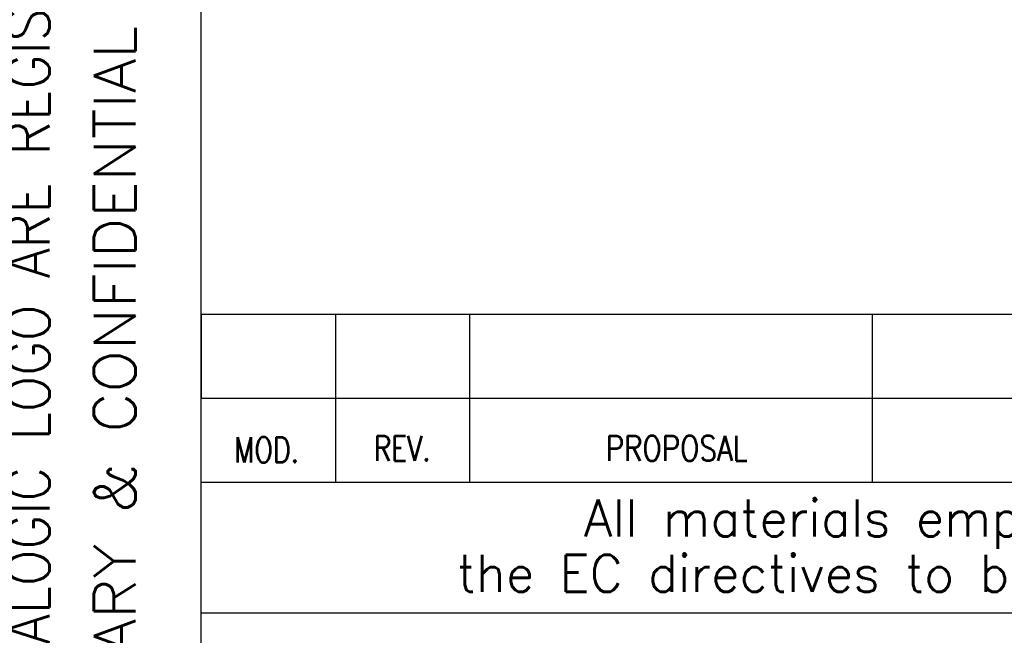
# Model space of a CAD drawing. Header units: millimetres. Extents: x 4 to 205, y 5 to 292.
# Tile 16 of 105: x 4 to 63, y 44 to 80. Entities that reach past the tile are written whole.
import ezdxf

# ---------------------------------------------------------------- set-up
doc = ezdxf.new("R2010")
doc.units = ezdxf.units.MM
doc.layers.add('1', color=7, linetype='CONTINUOUS')
doc.layers.add('256', color=7, linetype='CONTINUOUS')
doc.styles.add('blockfont', font='simplex.shx')

# ---------------------------------------------------------------- blocks, each defined once
blk = doc.blocks.new('TabularNote1')
at = {"layer": '1', "color": 172, "linetype": 'CONTINUOUS'}
for p, q in [((15.000004, 62.794265), (23.000004, 62.794265)), ((15.000004, 62.794265), (15.000004, 57.794265)), ((23.000004, 62.794265), (23.000004, 57.794265)), ((23.000004, 62.794265), (31.000004, 62.794265)), ((31.000004, 62.794265), (31.000004, 57.794265)), ((31.000004, 62.794265), (55.000004, 62.794265)), ((55.000004, 62.794265), (55.000004, 57.794265)), ((55.000004, 62.794265), (155.000004, 62.794265)), ((15.000004, 57.794265), (23.000004, 57.794265)), ((23.000004, 57.794265), (31.000004, 57.794265)), ((31.000004, 57.794265), (55.000004, 57.794265)), ((55.000004, 57.794265), (155.000004, 57.794265))]:
    blk.add_line(p, q, dxfattribs=at)

msp = doc.modelspace()

# ---------------------------------------------------------------- linework, layer by layer
at = {"layer": '256', "color": 3, "linetype": 'CONTINUOUS'}
for p, q in [((15, 5), (15, 292)), ((15, 52.794), (205, 52.794)), ((15, 45), (23, 45)), ((23, 45), (31, 45)), ((31, 45), (55, 45)), ((55, 45), (155, 45))]:
    msp.add_line(p, q, dxfattribs=at)
at = {"layer": '256', "color": 4, "linetype": 'CONTINUOUS'}
for p, q in [((23, 59.794), (23, 52.794)), ((31, 59.794), (31, 52.794)), ((55, 59.794), (55, 52.794)), ((15, 57.794), (205, 57.794))]:
    msp.add_line(p, q, dxfattribs=at)

# ---------------------------------------------------------------- block references
at = {"layer": '1', "color": 172, "linetype": 'CONTINUOUS', "lineweight": -3}
msp.add_blockref('TabularNote1', (0, 0), dxfattribs=at)

# ---------------------------------------------------------------- texts
at = {"layer": '256', "color": 4, "linetype": 'CONTINUOUS', "char_height": 2.5, "attachment_point": 7, "rotation": 90, "line_spacing_factor": 0.903614, "style": 'blockfont'}
for s, insert in [('\\W00.921;DATALOGIC AND THE DATALOGIC LOGO ARE REGISTERED TRADEMARKS OF DATALOGIC S.P.A. IN MANY COUNTRIES, INCLUDING THE U.S.A. AND THE E.U.  ', (6.725, 5.351)), ('\\W01.067;DATALOGIC PROPRIETARY & CONFIDENTIAL INFORMATION ', (11.093, 5.208))]:
    msp.add_mtext(s, dxfattribs=dict(at, insert=insert))
at = {"layer": '256', "color": 1, "linetype": 'CONTINUOUS', "char_height": 2, "attachment_point": 8, "line_spacing_factor": 0.903614, "style": 'blockfont'}
for insert in [(19.045, 58.077), (27.123, 57.976), (43.117, 57.836)]:
    msp.add_mtext('\\W00.984;  ', dxfattribs=dict(at, insert=insert))
at = {"layer": '256', "color": 4, "linetype": 'CONTINUOUS', "char_height": 1.5, "attachment_point": 8, "line_spacing_factor": 0.903614, "style": 'blockfont'}
for s, insert in [('\\W00.782;MOD. ', (18.899, 53.972)), ('\\W00.774;REV. ', (26.98, 54.058)), ('\\W00.813;PROPOSAL ', (43.342, 54.058))]:
    msp.add_mtext(s, dxfattribs=dict(at, insert=insert))
at = {"layer": '256', "color": 3, "linetype": 'CONTINUOUS', "char_height": 2.2, "attachment_point": 8, "line_spacing_factor": 0.903614, "style": 'blockfont'}
for s, insert in [('\\W00.999;All materials employed have to be selected among RoHS compliant materials: ', (96.548, 48.818)), ('\\W00.998;the EC directives to be referred to are 2002/95/EC and correlated subsequent ones. ', (95.132, 45.518))]:
    msp.add_mtext(s, dxfattribs=dict(at, insert=insert))

doc.saveas('drawing.dxf')
